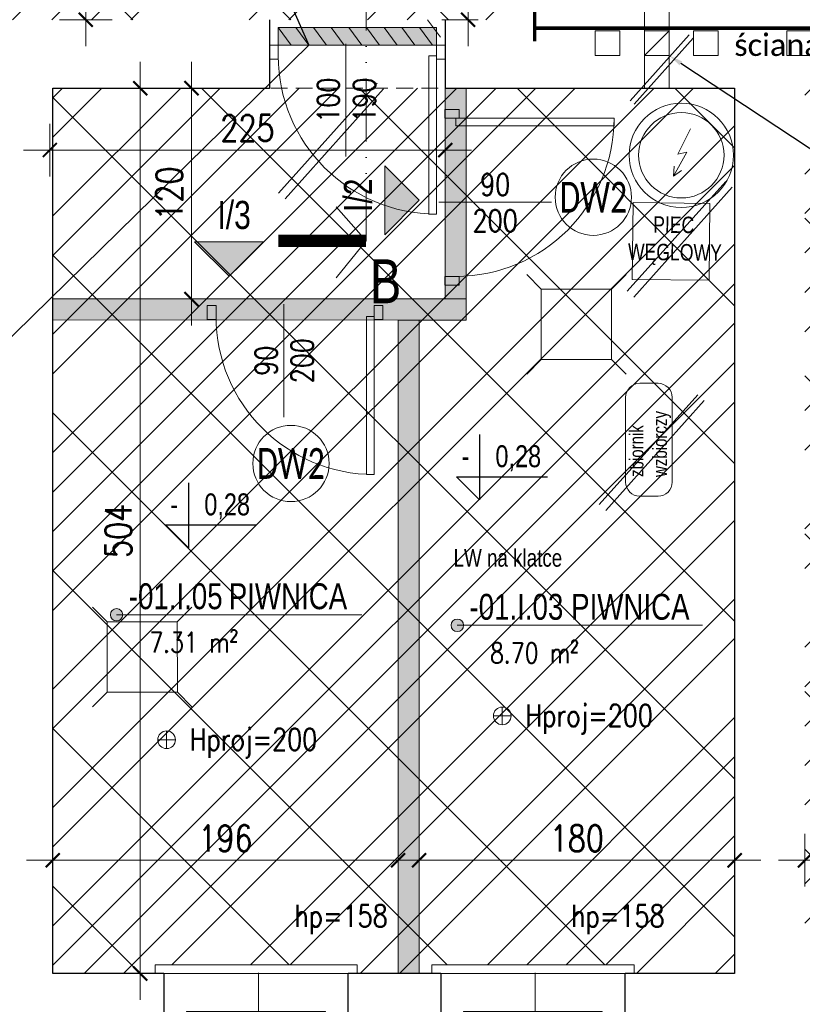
# Model space of a CAD drawing. Header units: millimetres. Extents: x 284606 to 569416, y -192995 to -95103.
# Tile 122 of 178: x 298047 to 298492, y -102184 to -101623. Entities that reach past the tile are written whole.
import ezdxf
from ezdxf import colors
from ezdxf.entities.mleader import LeaderData, LeaderLine
from ezdxf.enums import TextEntityAlignment as Align
from ezdxf.math import Vec2, Vec3

# ---------------------------------------------------------------- set-up
doc = ezdxf.new("R2010")
doc.units = ezdxf.units.MM
for name, pattern in [('ACAD_ISO10W100', [18, 12, -3, 0, -3]), ('ACAD_ISO12W100', [21, 12, -3, 0, -3, 0, -3]), ('HIDDEN', [9.525, 6.35, -3.175])]:
    doc.linetypes.add(name, pattern=pattern)
doc.layers.get('0').update_dxf_attribs({"lineweight": 0})
for name, color, linetype, lineweight in [('!STR_Konstrukcja 0.20', 200, 'Continuous', 20), ('!STR_Konstrukcja 0.30', 64, 'Continuous', 30), ('!STR_Ocieplenie 0.05', 1, 'Continuous', 5), ('!STR_Opisy 0.09', 8, 'Continuous', 9), ('!STR_Przerywana 0.09', 8, 'HIDDEN', 9), ('!STR_Stolarka drzwiowa', 30, 'Continuous', 15), ('!STR_Stolarka okienna', 72, 'Continuous', 15), ('!STR_Wymiarowanie', 254, 'Continuous', 9), ('EKO Opisy 0.09', 8, 'Continuous', 9), ('EKO przekroje', 82, 'Continuous', 13)]:
    doc.layers.add(name, color=color, linetype=linetype, lineweight=lineweight)
doc.layers.add('!STR_Obrysy pomieszczeń', color=215, linetype='Continuous', lineweight=9, plot=False)
for name, color, linetype, lineweight, true_color in [('!STR_opaski okien', 7, 'Continuous', 5, 0xf7e5df), ('!STR_Wentylacja', 7, 'Continuous', 15, 0x3399ff), ('EKO Wyposażenie', 7, 'Continuous', 5, 0x919191)]:
    doc.layers.add(name, color=color, linetype=linetype, lineweight=lineweight, true_color=true_color)
doc.layers.add('AB1 - OPISY', color=7, linetype='Continuous')
doc.styles.add('1_50', font='txt', dxfattribs={"width": 0.8})
doc.styles.add('AB_Arial', font='NirmalaS.ttf')
doc.styles.add('EKO 1-10', font='romans.shx', dxfattribs={"width": 0.8, "height": 15})
doc.styles.add('EKO 1-5', font='romans.shx', dxfattribs={"width": 0.8, "height": 10})
doc.styles.add('EKO CM 1-50', font='calibri.ttf', dxfattribs={"width": 0.8, "height": 12.5})
doc.styles.add('j-romans', font='romans.shx', dxfattribs={"width": 0.7})
doc.styles.get("Standard").update_dxf_attribs({"font": 'calibri.ttf'})
doc.dimstyles.new('EKO wymiar 1-10', dxfattribs={"dimtxt": 15, "dimasz": 8, "dimexe": 15, "dimexo": 15, "dimgap": 5, "dimtad": 1, "dimdec": 0, "dimtxsty": 'EKO 1-10', "dimblk": 'ARCHTICK', "dimcen": 10, "dimdle": 15, "dimclrd": 256, "dimclre": 256, "dimclrt": 256, "dimazin": 2, "dimtfac": 1, "dimtdec": 0, "dimtmove": 2, "dimatfit": 3, "dimldrblk": 'ARCHTICK', "dimfxl": 15, "dimfxlon": 1, "dimlwd": -1, "dimlwe": -1, "dimarcsym": 0})

# ---------------------------------------------------------------- blocks, each defined once
blk = doc.blocks.new('*U109')
at = {"layer": '!STR_Opisy 0.09', "linetype": 'Continuous'}
blk.add_line((0, 32.11), (0, -89.22), dxfattribs=at)
at = {"layer": '!STR_Opisy 0.09', "ltscale": 0.7, "style": 'EKO 1-5', "width": 0.8}
blk.add_attdef('WYS', text='', height=12.5, rotation=270, dxfattribs=at).set_placement((-10.53, 0), align=Align.MIDDLE_CENTER)
at = {"layer": '!STR_Opisy 0.09', "linetype": 'Continuous', "style": 'EKO 1-5', "width": 0.8}
blk.add_attdef('SZER', text='', height=12.5, rotation=270, dxfattribs=at).set_placement((0, 0), align=Align.BOTTOM_CENTER)
blk.add_attdef('HP=', (-20.48, -115.31), '', height=12.5, rotation=180, dxfattribs=at)
blk = doc.blocks.new('NR MIESZ')
h = blk.add_hatch(color=256)
h.dxf.hatch_style = 1
h.paths.add_polyline_path([(-24.54, -24.54), (0, 0), (24.54, -24.54)])
blk.add_lwpolyline([(-24.54, -24.54), (0, 0), (24.54, -24.54), (-24.54, -24.54)])
at = {"ltscale": 1.5, "style": 'AB_Arial', "width": 0.8}
for p in [(-33.22, -50.58), (-33.22, -83)]:
    blk.add_attdef('NR_POM.', p, '', height=20, rotation=0, dxfattribs=at)
blk = doc.blocks.new('*U226')
at = {"layer": '!STR_Opisy 0.09', "linetype": 'Continuous'}
blk.add_line((-51.51, 6.91), (-51.51, -57.31), dxfattribs=at)
at = {"layer": '!STR_Stolarka drzwiowa'}
for points in [[(-90, 6.2), (-95, 6.2), (-95, -1.8), (-90, -1.8)], [(5, 6.2), (0, 6.2), (0, -1.8), (5, -1.8)], [(0, 0), (0, -90), (-4.38, -90), (-4.38, 0)]]:
    blk.add_lwpolyline(points, close=True, dxfattribs=at)
blk.add_arc((0, 0), 90, 180, 270, dxfattribs=at)
at = {"layer": '!STR_Opisy 0.09', "linetype": 'Continuous', "style": 'EKO 1-10', "width": 0.8}
blk.add_attdef('SZER', text='', height=12.5, rotation=90, dxfattribs=at).set_placement((-51.51, -25.2), align=Align.BOTTOM_CENTER)
at = {"layer": '!STR_Opisy 0.09', "ltscale": 0.7, "style": 'EKO 1-10', "width": 0.8}
blk.add_attdef('WYS', text='', height=12.5, rotation=90, dxfattribs=at).set_placement((-40.99, -25.2), align=Align.MIDDLE_CENTER)
blk = doc.blocks.new('*U554')
at = {"layer": '!STR_Opisy 0.09', "linetype": 'Continuous'}
blk.add_line((47.78, 54.47), (47.78, -9.76), dxfattribs=at)
at = {"layer": '!STR_Stolarka drzwiowa'}
for points in [[(0, 0), (0, 90), (4.38, 90), (4.38, 0)], [(-5, -6.2), (0, -6.2), (0, 1.8), (-5, 1.8)], [(90, -6.2), (95, -6.2), (95, 1.8), (90, 1.8)]]:
    blk.add_lwpolyline(points, close=True, dxfattribs=at)
blk.add_arc((0, 0), 90, 0, 90, dxfattribs=at)
at = {"layer": '!STR_Opisy 0.09', "linetype": 'Continuous', "style": 'EKO 1-10', "width": 0.8}
blk.add_attdef('SZER', text='', height=12.5, rotation=90, dxfattribs=at).set_placement((47.78, 22.36), align=Align.BOTTOM_CENTER)
at = {"layer": '!STR_Opisy 0.09', "ltscale": 0.7, "style": 'EKO 1-10', "width": 0.8}
blk.add_attdef('WYS', text='', height=12.5, rotation=90, dxfattribs=at).set_placement((58.31, 22.36), align=Align.MIDDLE_CENTER)
blk = doc.blocks.new('_ArchTick')
at = {"color": 0, "linetype": 'ByBlock', "const_width": 0.15}
blk.add_lwpolyline([(-0.5, -0.5), (0.5, 0.5)], dxfattribs=at)
blk = doc.blocks.new('*D763')
at = {"layer": '!STR_Wymiarowanie', "ltscale": 1.5, "transparency": 16777216}
for p, q in [((298493.89, -102086.9), (298493.89, -102116.9)), ((298943.89, -102086.9), (298943.89, -102116.9)), ((298478.89, -102101.9), (298958.89, -102101.9))]:
    blk.add_line(p, q, dxfattribs=at)
at = {"layer": 'Defpoints', "color": 0, "ltscale": 1.5, "transparency": 16777216}
for p in [(298493.89, -101658.36), (298943.89, -101658.36), (298943.89, -102101.9)]:
    blk.add_point(p, dxfattribs=at)
at = {"layer": '!STR_Wymiarowanie', "ltscale": 1.5, "transparency": 16777216, "xscale": 8, "yscale": 8, "zscale": 8, "rotation": 180}
blk.add_blockref('_ArchTick', (298493.89, -102101.9), dxfattribs=at)
at = {"layer": '!STR_Wymiarowanie', "ltscale": 1.5, "transparency": 16777216, "xscale": 8, "yscale": 8, "zscale": 8}
blk.add_blockref('_ArchTick', (298943.89, -102101.9), dxfattribs=at)
at = {"layer": '!STR_Wymiarowanie', "ltscale": 1.5, "transparency": 16777216, "insert": (298718.89, -102089.4), "char_height": 15, "attachment_point": 5, "style": 'EKO 1-10'}
blk.add_mtext('450', dxfattribs=at)
blk = doc.blocks.new('*D775')
at = {"layer": '!STR_Wymiarowanie', "ltscale": 1.5, "transparency": 16777216}
for p, q in [((298274.33, -102116.9), (298274.33, -102086.9)), ((298453.89, -102116.9), (298453.89, -102086.9)), ((298259.33, -102101.9), (298468.89, -102101.9))]:
    blk.add_line(p, q, dxfattribs=at)
at = {"layer": 'Defpoints', "color": 0, "ltscale": 1.5, "transparency": 16777216}
for p in [(298453.89, -102101.9), (298274.33, -102166.36), (298453.89, -102166.36)]:
    blk.add_point(p, dxfattribs=at)
at = {"layer": '!STR_Wymiarowanie', "ltscale": 1.5, "transparency": 16777216, "xscale": 8, "yscale": 8, "zscale": 8, "rotation": 180}
blk.add_blockref('_ArchTick', (298274.33, -102101.9), dxfattribs=at)
at = {"layer": '!STR_Wymiarowanie', "ltscale": 1.5, "transparency": 16777216, "xscale": 8, "yscale": 8, "zscale": 8}
blk.add_blockref('_ArchTick', (298453.89, -102101.9), dxfattribs=at)
at = {"layer": '!STR_Wymiarowanie', "ltscale": 1.5, "transparency": 16777216, "insert": (298364.11, -102089.4), "char_height": 15, "attachment_point": 5, "style": 'EKO 1-10'}
blk.add_mtext('180', dxfattribs=at)
blk = doc.blocks.new('*D776')
at = {"layer": '!STR_Wymiarowanie', "ltscale": 1.5, "transparency": 16777216}
for p, q in [((298115.63, -102181.36), (298115.63, -101647.36)), ((298100.63, -101662.36), (298130.63, -101662.36)), ((298100.63, -102166.36), (298130.63, -102166.36))]:
    blk.add_line(p, q, dxfattribs=at)
at = {"layer": 'Defpoints', "color": 0, "ltscale": 1.5, "transparency": 16777216}
for p in [(298065.89, -101662.36), (298115.63, -101662.36), (298065.89, -102166.36)]:
    blk.add_point(p, dxfattribs=at)
at = {"layer": '!STR_Wymiarowanie', "ltscale": 1.5, "transparency": 16777216, "xscale": 8, "yscale": 8, "zscale": 8}
for p, rotation in [((298115.63, -101662.36), 90), ((298115.63, -102166.36), 270)]:
    blk.add_blockref('_ArchTick', p, dxfattribs=dict(at, rotation=rotation))
at = {"layer": '!STR_Wymiarowanie', "ltscale": 1.5, "transparency": 16777216, "insert": (298103.13, -101914.36), "char_height": 15, "attachment_point": 5, "rotation": 90, "style": 'EKO 1-10'}
blk.add_mtext('504', dxfattribs=at)
blk = doc.blocks.new('PIEC KAFLOWY')
at = {"layer": 'EKO Wyposażenie'}
blk.add_lwpolyline([(12.48, -14.75), (73.23, -14.75), (73.23, -75.5), (12.48, -75.5)], close=True, dxfattribs=at)
at = {"layer": 'EKO Wyposażenie', "insert": (33.88, -25.41), "char_height": 19.5, "attachment_point": 1, "style": '1_50'}
blk.add_mtext_dynamic_manual_height_columns('\\pi-5.3249;{\\H0.66667x;PIEC \\P\\pi-25.002;WĘGLOWY}', width=18.2471, gutter_width=12.5, heights=[0], dxfattribs=at)
blk = doc.blocks.new('zbiornik zbiorczy')
at = {"layer": 'EKO Wyposażenie'}
for p, q in [((8, 13.24), (56.23, 13.24)), ((0, -5.24), (0, 5.24)), ((64.23, 5.24), (64.23, -5.24)), ((56.23, -13.24), (8, -13.24))]:
    blk.add_line(p, q, dxfattribs=at)
for centre, start, end in [((8, 5.24), 90, 180), ((56.23, 5.24), 0, 90), ((8, -5.24), 180, 270), ((56.23, -5.24), 270, 0)]:
    blk.add_arc(centre, 8, start, end, dxfattribs=at)
at = {"layer": 'EKO Wyposażenie', "insert": (10.89, 11.09), "char_height": 8, "attachment_point": 1, "style": '1_50'}
blk.add_mtext_dynamic_manual_height_columns('\\A1;zbiornik \\Pwzbiorczy', width=2231.7249, gutter_width=453.61, heights=[120.44], dxfattribs=at)
blk = doc.blocks.new('*U225')
at = {"layer": '!STR_Konstrukcja 0.20', "linetype": 'Continuous', "lineweight": 15}
for points in [[(8.12, 50.87), (0.62, 50.87), (0.62, 58.37), (95.62, 58.37), (95.62, 50.87), (88.12, 50.87)], [(-4.38, -0.13), (-9.38, -0.13), (-9.38, -5.13), (105.62, -5.13), (105.62, -0.13), (100.62, -0.13)]]:
    blk.add_lwpolyline(points, dxfattribs=at)
at = {"layer": '!STR_Konstrukcja 0.30', "ltscale": 2}
for points in [[(-4.38, -0.13), (-4.38, 29.68), (8.12, 29.68), (8.12, 50.87)], [(88.12, 50.87), (88.12, 29.68), (100.62, 29.68), (100.62, -0.13)]]:
    blk.add_lwpolyline(points, dxfattribs=at)
at = {"layer": '!STR_Przerywana 0.09', "ltscale": 2}
for points in [[(8.12, 50.87), (88.12, 50.87)], [(-4.38, -0.13), (100.62, -0.13)]]:
    blk.add_lwpolyline(points, dxfattribs=at)
at = {"layer": '!STR_Stolarka okienna', "ltscale": 0.3}
for points in [[(-4.38, 22.64), (-4.38, 29.68), (11.02, 29.68), (11.02, 24.55), (8.52, 24.55), (8.52, 22.64), (-4.38, 22.64)], [(100.62, 22.64), (100.62, 29.68), (85.05, 29.68), (85.05, 24.55), (87.55, 24.55), (87.55, 22.64), (100.62, 22.64)], [(87.55, 21.56), (87.55, 24.55), (85.05, 24.55), (85.05, 26.7), (11.02, 26.7), (11.02, 24.55), (8.52, 24.55), (8.52, 21.56), (87.55, 21.56)], [(15.12, 26.7), (15.12, 21.56)], [(80.62, 24.13), (15.12, 24.13)], [(80.62, 21.56), (80.62, 26.7)]]:
    blk.add_lwpolyline(points, dxfattribs=at)
blk = doc.blocks.new('*D781')
at = {"layer": '!STR_Wymiarowanie', "ltscale": 1.5, "transparency": 16777216}
for p, q in [((298084.59, -101471.36), (298084.59, -101638.36)), ((298099.59, -101486.36), (298069.59, -101486.36)), ((298099.59, -101623.36), (298069.59, -101623.36))]:
    blk.add_line(p, q, dxfattribs=at)
at = {"layer": 'Defpoints', "color": 0, "ltscale": 1.5, "transparency": 16777216}
for p in [(298131.89, -101486.36), (298084.59, -101623.36), (298131.89, -101623.36)]:
    blk.add_point(p, dxfattribs=at)
at = {"layer": '!STR_Wymiarowanie', "ltscale": 1.5, "transparency": 16777216, "xscale": 8, "yscale": 8, "zscale": 8}
for p, rotation in [((298084.59, -101486.36), 90), ((298084.59, -101623.36), 270)]:
    blk.add_blockref('_ArchTick', p, dxfattribs=dict(at, rotation=rotation))
at = {"layer": '!STR_Wymiarowanie', "ltscale": 1.5, "transparency": 16777216, "insert": (298072.09, -101554.86), "char_height": 15, "attachment_point": 5, "rotation": 90, "style": 'EKO 1-10'}
blk.add_mtext('137', dxfattribs=at)
blk = doc.blocks.new('rzapia')
at = {"layer": '!STR_Wymiarowanie', "color": 62, "ltscale": 1.5, "true_color": 0xa3d425}
for points in [[(-0.01, 40.12), (-8.29, 48.41)], [(39.99, 40.12), (48.28, 48.41)], [(-0.01, 40.12), (0, 0), (40, 0), (39.99, 40.12), (-0.01, 40.12)], [(0, 0), (-8.29, -8.29)], [(40, 0), (48.29, -8.29)]]:
    blk.add_lwpolyline(points, dxfattribs=at)
blk = doc.blocks.new('*U506')
at = {"ltscale": 0.3}
blk.add_hatch(color=256, dxfattribs=at).paths.add_polyline_path([(-0.91, 50, 1), (6.82, 50, 1)])
at = {"ltscale": 1.5}
blk.add_line((17.59, 50), (154.57, 50), dxfattribs=at)
at = {"ltscale": 0.3}
blk.add_lwpolyline([(17.59, 50), (2.95, 50)], dxfattribs=at)
blk.add_circle((2.95, 50), 3.86, dxfattribs=at)
at = {"ltscale": 1.5, "width": 0.8}
for tag, p, height, style in [('NR_POM.', (10.51, 53.45), 16, 'AB_Arial'), ('NAZWA_POMIESZCZENIA', (66.91, 53.45), 16, 'AB_Arial'), ('POSADZKA', (9.08, 4), 12.5, 'EKO 1-5')]:
    blk.add_attdef(tag, p, '', height=height, rotation=0, dxfattribs=dict(at, style=style))
at = {"ltscale": 1.5, "style": 'EKO 1-5', "width": 0.8}
blk.add_attdef('POWIERZCHNIA', text='', height=12.5, rotation=0, dxfattribs=at).set_placement((78.06, 22.91), align=Align.BOTTOM_RIGHT)
blk = doc.blocks.new('KÓLKO')
at = {"layer": '!STR_Opisy 0.09'}
blk.add_circle((0, -15.51), 15.51, dxfattribs=at)
at = {"layer": '!STR_Opisy 0.09', "style": 'EKO 1-10', "width": 0.8}
blk.add_attdef('NR', text='', height=15, dxfattribs=at).set_placement((0, -15.51), align=Align.MIDDLE_CENTER)
blk = doc.blocks.new('*D849')
at = {"layer": '!STR_Wymiarowanie', "ltscale": 1.5, "transparency": 16777216}
for p, q in [((298065.89, -102116.9), (298065.89, -102086.9)), ((298262.33, -102116.9), (298262.33, -102086.9)), ((298277.33, -102101.9), (298050.89, -102101.9))]:
    blk.add_line(p, q, dxfattribs=at)
at = {"layer": 'Defpoints', "color": 0, "ltscale": 1.5, "transparency": 16777216}
for p in [(298065.89, -102101.9), (298065.89, -102166.36), (298262.33, -102166.36)]:
    blk.add_point(p, dxfattribs=at)
at = {"layer": '!STR_Wymiarowanie', "ltscale": 1.5, "transparency": 16777216, "xscale": 8, "yscale": 8, "zscale": 8, "rotation": 180}
blk.add_blockref('_ArchTick', (298065.89, -102101.9), dxfattribs=at)
at = {"layer": '!STR_Wymiarowanie', "ltscale": 1.5, "transparency": 16777216, "xscale": 8, "yscale": 8, "zscale": 8}
blk.add_blockref('_ArchTick', (298262.33, -102101.9), dxfattribs=at)
at = {"layer": '!STR_Wymiarowanie', "ltscale": 1.5, "transparency": 16777216, "insert": (298164.11, -102089.4), "char_height": 15, "attachment_point": 5, "style": 'EKO 1-10'}
blk.add_mtext('196', dxfattribs=at)
blk = doc.blocks.new('przekroj')
at = {"layer": 'EKO przekroje', "const_width": 7}
blk.add_lwpolyline([(7038.9, 3119.78), (7088.9, 3119.78)], dxfattribs=at)
blk = doc.blocks.new('przekroje')
at = {"layer": 'EKO przekroje'}
blk.add_blockref('przekroj', (-7038.9, -3119.78), dxfattribs=at)
blk = doc.blocks.new('*D874')
at = {"layer": '!STR_Wymiarowanie', "ltscale": 1.5, "transparency": 16777216}
for p, q in [((298302.22, -101638.36), (298302.22, -101458.36)), ((298307.89, -101473.36), (298287.22, -101473.36)), ((298307.89, -101623.36), (298287.22, -101623.36))]:
    blk.add_line(p, q, dxfattribs=at)
at = {"layer": 'Defpoints', "color": 0, "ltscale": 1.5, "transparency": 16777216}
for p in [(298302.22, -101473.36), (298322.89, -101473.36), (298322.89, -101623.36)]:
    blk.add_point(p, dxfattribs=at)
at = {"layer": '!STR_Wymiarowanie', "ltscale": 1.5, "transparency": 16777216, "xscale": 8, "yscale": 8, "zscale": 8}
for p, rotation in [((298302.22, -101473.36), 90), ((298302.22, -101623.36), 270)]:
    blk.add_blockref('_ArchTick', p, dxfattribs=dict(at, rotation=rotation))
at = {"layer": '!STR_Wymiarowanie', "ltscale": 1.5, "transparency": 16777216, "insert": (298289.72, -101548.36), "char_height": 15, "attachment_point": 5, "rotation": 90, "style": 'EKO 1-10'}
blk.add_mtext('150', dxfattribs=at)
blk = doc.blocks.new('wysokosc2')
at = {"ltscale": 2}
for points in [[(-5.06, 0.04), (5.03, 0.04)], [(0, 5.1), (0, -5.1)]]:
    blk.add_lwpolyline(points, dxfattribs=at)
blk.add_circle((0, 0), 5.03, dxfattribs=at)
at = {"ltscale": 2, "style": 'EKO 1-5', "width": 0.8}
blk.add_attdef('WYS', (13.29, -6.01), '', height=12.5, dxfattribs=at)
blk = doc.blocks.new('*D898')
at = {"layer": '!STR_Wymiarowanie', "ltscale": 1.5, "transparency": 16777216}
for p, q in [((298493.89, -102086.9), (298493.89, -102116.9)), ((298943.89, -102086.9), (298943.89, -102116.9)), ((298478.89, -102101.9), (298958.89, -102101.9))]:
    blk.add_line(p, q, dxfattribs=at)
at = {"layer": 'Defpoints', "color": 0, "ltscale": 1.5, "transparency": 16777216}
for p in [(298493.89, -101658.36), (298943.89, -101658.36), (298943.89, -102101.9)]:
    blk.add_point(p, dxfattribs=at)
at = {"layer": '!STR_Wymiarowanie', "ltscale": 1.5, "transparency": 16777216, "xscale": 8, "yscale": 8, "zscale": 8, "rotation": 180}
blk.add_blockref('_ArchTick', (298493.89, -102101.9), dxfattribs=at)
at = {"layer": '!STR_Wymiarowanie', "ltscale": 1.5, "transparency": 16777216, "xscale": 8, "yscale": 8, "zscale": 8}
blk.add_blockref('_ArchTick', (298943.89, -102101.9), dxfattribs=at)
at = {"layer": '!STR_Wymiarowanie', "ltscale": 1.5, "transparency": 16777216, "insert": (298718.89, -102089.4), "char_height": 15, "attachment_point": 5, "style": 'EKO 1-10'}
blk.add_mtext('450', dxfattribs=at)
blk = doc.blocks.new('nowy bojler ele.')
at = {"color": 62, "true_color": 0x8cb620}
for p, q in [((5.2, 14.99), (-1.92, 0.65)), ((3.18, 1.7), (-4.47, -11.91)), ((-1.92, 0.65), (3.18, 1.7)), ((-4.47, -11.91), (-4.07, -6.25)), ((-4.47, -11.91), (0.19, -8.66))]:
    blk.add_line(p, q, dxfattribs=at)
for radius in [29.7, 24.3]:
    blk.add_circle((0, 0), radius, dxfattribs=at)
blk = doc.blocks.new('*D1033')
at = {"layer": '!STR_Wymiarowanie', "ltscale": 1.5, "transparency": 16777216}
for p, q in [((298144.76, -101647.36), (298144.76, -101797.36)), ((298129.76, -101662.36), (298159.76, -101662.36)), ((298129.76, -101782.36), (298159.76, -101782.36))]:
    blk.add_line(p, q, dxfattribs=at)
at = {"layer": 'Defpoints', "color": 0, "ltscale": 1.5, "transparency": 16777216}
for p in [(298065.89, -101662.36), (298065.89, -101782.36), (298144.76, -101782.36)]:
    blk.add_point(p, dxfattribs=at)
at = {"layer": '!STR_Wymiarowanie', "ltscale": 1.5, "transparency": 16777216, "xscale": 8, "yscale": 8, "zscale": 8}
for p, rotation in [((298144.76, -101662.36), 90), ((298144.76, -101782.36), 270)]:
    blk.add_blockref('_ArchTick', p, dxfattribs=dict(at, rotation=rotation))
at = {"layer": '!STR_Wymiarowanie', "ltscale": 1.5, "transparency": 16777216, "insert": (298132.26, -101722.36), "char_height": 15, "attachment_point": 5, "rotation": 90, "style": 'EKO 1-10'}
blk.add_mtext('120', dxfattribs=at)
blk = doc.blocks.new('*D1034')
at = {"layer": '!STR_Wymiarowanie', "ltscale": 1.5, "transparency": 16777216}
for p, q in [((298064.15, -101712.56), (298064.15, -101682.56)), ((298289.17, -101712.56), (298289.17, -101682.56)), ((298304.17, -101697.56), (298049.15, -101697.56))]:
    blk.add_line(p, q, dxfattribs=at)
at = {"layer": 'Defpoints', "color": 0, "ltscale": 1.5, "transparency": 16777216}
for p in [(298064.15, -101697.56), (298064.15, -101782.36), (298289.17, -101782.36)]:
    blk.add_point(p, dxfattribs=at)
at = {"layer": '!STR_Wymiarowanie', "ltscale": 1.5, "transparency": 16777216, "xscale": 8, "yscale": 8, "zscale": 8, "rotation": 180}
blk.add_blockref('_ArchTick', (298064.15, -101697.56), dxfattribs=at)
at = {"layer": '!STR_Wymiarowanie', "ltscale": 1.5, "transparency": 16777216, "xscale": 8, "yscale": 8, "zscale": 8}
blk.add_blockref('_ArchTick', (298289.17, -101697.56), dxfattribs=at)
at = {"layer": '!STR_Wymiarowanie', "ltscale": 1.5, "transparency": 16777216, "insert": (298176.66, -101685.06), "char_height": 15, "attachment_point": 5, "style": 'EKO 1-10'}
blk.add_mtext('225', dxfattribs=at)

msp = doc.modelspace()

# ---------------------------------------------------------------- hatches: boundary and pattern name
at = {"layer": '!STR_Ocieplenie 0.05', "lineweight": 5, "ltscale": 0.3, "true_color": 0xa3d425}
h = msp.add_hatch(dxfattribs=at)
h.set_pattern_fill('ANSI37', color=62, scale=20)
h.paths.add_polyline_path([(298029.89, -101663.36), (297636.89, -101663.36), (297636.89, -102160.36), (297747.56, -102160.36), (297747.56, -102155.36), (297862.56, -102155.36), (297862.56, -102160.36), (298029.89, -102160.36)])
h.paths.add_polyline_path([(298453.89, -101662.36), (298065.89, -101662.36), (298065.89, -102166.36), (298124.04, -102166.36), (298124.04, -102161.36), (298239.04, -102161.36), (298239.04, -102166.36), (298281.62, -102166.36), (298281.62, -102161.36), (298396.62, -102161.36), (298396.62, -102166.36), (298453.89, -102166.36)])
h.paths.add_polyline_path([(298943.89, -101658.36), (298493.89, -101658.36), (298493.89, -102179.36), (298634.16, -102179.36), (298634.16, -102174.36), (298749.16, -102174.36), (298749.16, -102179.36), (298792.75, -102179.36), (298792.75, -102174.36), (298907.75, -102174.36), (298907.75, -102179.36), (298943.89, -102179.36)])
h.paths.add_polyline_path([(299439.09, -101658.36), (299258.23, -101658.36), (298991.23, -101658.36), (298991.23, -102160.36), (299213.91, -102160.36), (299213.91, -102155.36), (299328.91, -102155.36), (299328.91, -102160.36), (299439.09, -102160.36), (299439.09, -101966.86), (299434.23, -101966.86), (299434.23, -101851.86), (299439.09, -101851.86)])
h.paths.add_polyline_path([(299434.23, -101225.05), (299439.23, -101225.05), (299439.23, -101108.36), (299301.1, -101108.36), (299301.1, -101113.36), (299186.1, -101113.36), (299186.1, -101108.36), (298969.23, -101108.36), (298969.23, -101469.36), (299289.23, -101469.36), (299289.23, -101617.36), (299439.23, -101617.36), (299439.23, -101469.36), (299439.23, -101340.05), (299434.23, -101340.05)])
h.paths.add_polyline_path([(299258.23, -101499.36), (298970.23, -101499.36), (298970.23, -101506.36), (298970.23, -101606.36), (298970.23, -101617.36), (299258.23, -101617.36)], flags=17)
h.paths.add_polyline_path([(298643.89, -101095.36), (298586.11, -101095.36), (298586.11, -101100.36), (298471.11, -101100.36), (298471.11, -101095.36), (298420.11, -101095.36), (298420.11, -101100.36), (298305.11, -101100.36), (298305.11, -101095.36), (298172.89, -101095.36), (298172.89, -101479.36), (298327.89, -101479.36), (298327.89, -101609.36), (298643.89, -101609.36)])
h.paths.add_polyline_path([(298316.89, -101486.36), (298172.89, -101486.36), (298172.89, -101505.36), (298172.89, -101608.04), (298172.89, -101623.36), (298316.89, -101623.36)])
h.paths.add_polyline_path([(298131.89, -101505.36), (298131.89, -101486.36), (298101.89, -101486.36), (298003.89, -101486.36), (297636.89, -101486.36), (297636.89, -101507.79), (297641.89, -101507.79), (297641.89, -101623.36), (298131.89, -101623.36), (298131.89, -101605.36)])
at = {"layer": '!STR_opaski okien', "ltscale": 1.5, "true_color": 0x000000}
h = msp.add_hatch(color=18, dxfattribs=at)
h.dxf.hatch_style = 1
h.paths.add_polyline_path([(298204.22, -101627.78), (298194.17, -101627.78), (298201.57, -101637.78), (298211.62, -101637.78)])
h.paths.add_polyline_path([(298224.33, -101627.78), (298214.27, -101627.78), (298221.67, -101637.78), (298231.72, -101637.78)])
h.paths.add_polyline_path([(298244.43, -101627.78), (298234.38, -101627.78), (298241.78, -101637.78), (298251.83, -101637.78)])
h.paths.add_polyline_path([(298264.54, -101627.78), (298254.48, -101627.78), (298261.88, -101637.78), (298271.93, -101637.78)])
h.paths.add_polyline_path([(298284.17, -101637.78), (298284.17, -101627.78), (298274.59, -101627.78), (298281.99, -101637.78)])
at = {"layer": '!STR_opaski okien', "ltscale": 1.5, "true_color": 0xf5f500}
h = msp.add_hatch(color=2, dxfattribs=at)
h.dxf.hatch_style = 1
h.paths.add_polyline_path([(298194.17, -101627.78), (298194.17, -101637.78), (298201.57, -101637.78)])
h.paths.add_polyline_path([(298214.27, -101627.78), (298204.22, -101627.78), (298211.62, -101637.78), (298221.67, -101637.78)])
h.paths.add_polyline_path([(298234.38, -101627.78), (298224.33, -101627.78), (298231.72, -101637.78), (298241.78, -101637.78)])
h.paths.add_polyline_path([(298254.48, -101627.78), (298244.43, -101627.78), (298251.83, -101637.78), (298261.88, -101637.78)])
h.paths.add_polyline_path([(298274.59, -101627.78), (298264.54, -101627.78), (298271.93, -101637.78), (298281.99, -101637.78)])
at = {"layer": '!STR_Wymiarowanie', "ltscale": 1.5, "true_color": 0x387fc2}
h = msp.add_hatch(dxfattribs=at)
h.set_pattern_fill('ANSI32', color=145, scale=5)
h.paths.add_polyline_path([(298029.89, -101663.36), (297636.89, -101663.36), (297636.89, -102160.36), (297747.56, -102160.36), (297747.56, -102155.36), (297862.56, -102155.36), (297862.56, -102160.36), (298029.89, -102160.36)])
h.paths.add_polyline_path([(298453.89, -101662.36), (298065.89, -101662.36), (298065.89, -102166.36), (298124.04, -102166.36), (298124.04, -102161.36), (298239.04, -102161.36), (298239.04, -102166.36), (298281.62, -102166.36), (298281.62, -102161.36), (298396.62, -102161.36), (298396.62, -102166.36), (298453.89, -102166.36)])
h.paths.add_polyline_path([(298943.89, -101658.36), (298493.89, -101658.36), (298493.89, -102179.36), (298634.16, -102179.36), (298634.16, -102174.36), (298749.16, -102174.36), (298749.16, -102179.36), (298792.75, -102179.36), (298792.75, -102174.36), (298907.75, -102174.36), (298907.75, -102179.36), (298943.89, -102179.36)])
h.paths.add_polyline_path([(299439.09, -101658.36), (299258.23, -101658.36), (298991.23, -101658.36), (298991.23, -102160.36), (299213.91, -102160.36), (299213.91, -102155.36), (299328.91, -102155.36), (299328.91, -102160.36), (299439.09, -102160.36), (299439.09, -101966.86), (299434.23, -101966.86), (299434.23, -101851.86), (299439.09, -101851.86)])
h.paths.add_polyline_path([(299434.23, -101225.05), (299439.23, -101225.05), (299439.23, -101108.36), (299301.1, -101108.36), (299301.1, -101113.36), (299186.1, -101113.36), (299186.1, -101108.36), (298969.23, -101108.36), (298969.23, -101469.36), (299289.23, -101469.36), (299289.23, -101617.36), (299439.23, -101617.36), (299439.23, -101469.36), (299439.23, -101340.05), (299434.23, -101340.05)])
h.paths.add_polyline_path([(299258.23, -101499.36), (298970.23, -101499.36), (298970.23, -101506.36), (298970.23, -101606.36), (298970.23, -101617.36), (299258.23, -101617.36)], flags=17)
h.paths.add_polyline_path([(298928.23, -101506.36), (298928.23, -101448.36), (298787.23, -101448.36), (298787.23, -101422.86), (298736.9, -101422.86, -1), (298732.56, -101422.86), (298682.23, -101422.86), (298682.23, -101617.36), (298928.23, -101617.36), (298928.23, -101606.36)])
h.paths.add_polyline_path([(298643.89, -101095.36), (298586.11, -101095.36), (298586.11, -101100.36), (298471.11, -101100.36), (298471.11, -101095.36), (298420.11, -101095.36), (298420.11, -101100.36), (298305.11, -101100.36), (298305.11, -101095.36), (298172.89, -101095.36), (298172.89, -101479.36), (298327.89, -101479.36), (298327.89, -101609.36), (298643.89, -101609.36)])
h.paths.add_polyline_path([(298316.89, -101486.36), (298172.89, -101486.36), (298172.89, -101505.36), (298172.89, -101608.04), (298172.89, -101623.36), (298316.89, -101623.36)])
h.paths.add_polyline_path([(298131.89, -101505.36), (298131.89, -101486.36), (298101.89, -101486.36), (298003.89, -101486.36), (297636.89, -101486.36), (297636.89, -101507.79), (297641.89, -101507.79), (297641.89, -101623.36), (298131.89, -101623.36), (298131.89, -101605.36)])
h.paths.add_polyline_path([(298131.89, -101206.36), (297965.45, -101206.36), (297965.45, -101252.19, -0.414214), (297967.62, -101254.36, -0.414214), (297965.45, -101256.52), (297965.45, -101302.36), (297978.89, -101302.36), (297978.89, -101446.36), (298003.89, -101446.36), (298101.89, -101446.36), (298131.89, -101446.36)])
at = {"layer": '!STR_Wymiarowanie', "ltscale": 1.5, "true_color": 0xa3d425}
h = msp.add_hatch(color=62, dxfattribs=at)
h.dxf.hatch_style = 1
h.paths.add_polyline_path([(298301.17, -101662.36), (298289.17, -101662.36), (298289.17, -101782.36), (298301.17, -101782.36)])
h.paths.add_polyline_path([(298301.17, -101782.36), (298289.17, -101782.36), (298065.89, -101782.36), (298065.89, -101794.36), (298301.17, -101794.36)])
h.paths.add_polyline_path([(298274.33, -101794.36), (298262.33, -101794.36), (298262.33, -102166.36), (298274.33, -102166.36)])

# ---------------------------------------------------------------- linework, layer by layer
at = {"layer": '!STR_Konstrukcja 0.30', "ltscale": 1.5}
for p, q in [((298189.17, -101623.36), (298189.17, -101662.36)), ((298289.17, -101623.36), (298289.17, -101662.36))]:
    msp.add_line(p, q, dxfattribs=at)
for points in [[(298129.04, -102166.36), (298065.89, -102166.36), (298065.89, -101662.36), (298189.17, -101662.36)], [(298289.17, -101662.36), (298453.89, -101662.36), (298453.89, -102166.36), (298391.62, -102166.36)], [(298286.62, -102166.36), (298234.04, -102166.36)]]:
    msp.add_lwpolyline(points, dxfattribs=at)
at = {"layer": '!STR_Obrysy pomieszczeń', "ltscale": 0.3}
msp.add_lwpolyline([(298289.17, -101623.36), (298289.17, -101782.36), (298065.89, -101782.36), (298065.89, -101662.49), (298189.17, -101662.49), (298189.17, -101623.36)], dxfattribs=at)
for points in [[(298274.33, -101794.36), (298301.17, -101794.35), (298301.17, -101662.36), (298453.89, -101662.36), (298453.89, -102166.36), (298274.33, -102166.36)], [(298065.89, -101794.32), (298262.33, -101794.34), (298262.33, -102166.37), (298065.89, -102166.36)]]:
    msp.add_lwpolyline(points, close=True, dxfattribs=at)
at = {"layer": '!STR_Ocieplenie 0.05', "color": 1, "ltscale": 1.5, "true_color": 0xf00000}
for points in [[(298394.4, -101669.51), (298428.05, -101631.94)], [(298396.63, -101671.51), (298430.28, -101633.95)], [(298194.34, -101722.09), (298250.42, -101659.47)], [(298198.06, -101725.43), (298254.15, -101662.81)], [(298392.71, -101777.99), (298448.8, -101715.38)], [(298396.44, -101781.33), (298452.52, -101718.72)], [(298376.81, -101899.45), (298432.9, -101836.84)], [(298380.53, -101902.79), (298436.62, -101840.17)]]:
    msp.add_lwpolyline(points, dxfattribs=at)
at = {"layer": '!STR_Opisy 0.09', "color": 1, "linetype": 'ACAD_ISO10W100', "true_color": 0xff0a0a, "const_width": 2}
for points in [[(298340.12, -101628.23), (298647.54, -101628.23), (298647.54, -101090.56)], [(298151.71, -101456.75), (298340.12, -101456.75), (298340.12, -101635.69)]]:
    msp.add_lwpolyline(points, dxfattribs=at)
at = {"layer": '!STR_Przerywana 0.09', "ltscale": 1.5}
for p, q in [((298284.17, -101627.78), (298194.17, -101627.78)), ((298285.17, -101662.36), (298185.17, -101662.36))]:
    msp.add_line(p, q, dxfattribs=at)
at = {"layer": '!STR_Wentylacja', "ltscale": 1.5}
for p, q in [((298402.57, -101629.77), (298402.57, -101609.36)), ((298416.57, -101629.77), (298416.57, -101609.36)), ((298402.57, -101643.77), (298416.57, -101629.77)), ((298402.57, -101643.77), (298402.57, -101662.36)), ((298416.57, -101643.77), (298416.57, -101662.36))]:
    msp.add_line(p, q, dxfattribs=at)
for points in [[(298374.57, -101629.77), (298374.57, -101643.77), (298388.57, -101643.77), (298388.57, -101629.77)], [(298402.57, -101629.77), (298402.57, -101643.77), (298416.57, -101643.77), (298416.57, -101629.77)], [(298430.57, -101629.77), (298430.57, -101643.77), (298444.57, -101643.77), (298444.57, -101629.77)], [(298483.57, -101629.77), (298483.57, -101643.77), (298497.57, -101643.77), (298497.57, -101629.77)]]:
    msp.add_lwpolyline(points, close=True, dxfattribs=at)
at = {"layer": '!STR_Wymiarowanie', "ltscale": 1.5}
for p, q in [((298279.17, -101623.36), (298286.57, -101633.36)), ((298194.17, -101627.78), (298201.57, -101637.78)), ((298204.22, -101627.78), (298211.62, -101637.78)), ((298214.27, -101627.78), (298221.67, -101637.78)), ((298224.33, -101627.78), (298231.72, -101637.78)), ((298234.38, -101627.78), (298241.78, -101637.78)), ((298244.43, -101627.78), (298251.83, -101637.78)), ((298254.48, -101627.78), (298261.88, -101637.78)), ((298264.54, -101627.78), (298271.93, -101637.78)), ((298274.59, -101627.78), (298281.99, -101637.78))]:
    msp.add_line(p, q, dxfattribs=at)
for points in [[(298194.17, -101627.78), (298284.17, -101627.78), (298284.17, -101637.78), (298194.17, -101637.78)], [(298289.17, -101662.36), (298301.17, -101662.36), (298301.17, -101782.36), (298289.17, -101782.36)], [(298262.33, -101794.36), (298274.33, -101794.36), (298274.33, -102166.36), (298262.33, -102166.36)]]:
    msp.add_lwpolyline(points, close=True, dxfattribs=at)
at = {"layer": 'AB1 - OPISY', "color": 1}
for p, q in [((298308.72, -101859.56), (298308.7, -101896.68)), ((298295.58, -101883.56), (298347.43, -101883.57)), ((298295.58, -101883.56), (298308.7, -101896.68)), ((298143.05, -101886.98), (298143.03, -101924.1)), ((298129.91, -101910.97), (298181.76, -101910.99)), ((298129.91, -101910.97), (298143.03, -101924.1))]:
    msp.add_line(p, q, dxfattribs=at)
at = {"layer": 'EKO Opisy 0.09', "color": 133, "linetype": 'ACAD_ISO12W100', "ltscale": 3, "true_color": 0x4ddaea}
msp.add_lwpolyline([(298244.15, -100961.58), (298244.15, -101749.25)], dxfattribs=at)
at = {"layer": 'EKO Opisy 0.09', "linetype": 'ACAD_ISO12W100', "ltscale": 3}
msp.add_lwpolyline([(298227.11, -101729.88), (298244.15, -101749.25), (298227.11, -101770.31)], dxfattribs=at)
msp.add_lwpolyline([(298227.11, -101729.88), (298244.15, -101749.25), (298227.11, -101770.31)], dxfattribs=at)
msp.add_lwpolyline([(298227.11, -101729.88), (298244.15, -101749.25), (298227.11, -101770.31)], dxfattribs=at)

# ---------------------------------------------------------------- block references
at = {"layer": '!STR_Konstrukcja 0.30', "ltscale": 1.5, "xscale": 0.7200000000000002, "yscale": 0.7200000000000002, "zscale": 0.7200000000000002, "rotation": 359.4112002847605}
msp.add_blockref('PIEC KAFLOWY', (298387.21, -101716.78), dxfattribs=at)
at = {"layer": '!STR_Konstrukcja 0.30', "ltscale": 1.5, "rotation": 90}
msp.add_blockref('zbiornik zbiorczy', (298405.1, -101894.59), dxfattribs=at)
at = {"layer": '!STR_Konstrukcja 0.30', "ltscale": 1.5, "rotation": 180}
for p in [(298182.86, -102255.11), (298340.44, -102255.11)]:
    msp.add_blockref('*U109', p, dxfattribs=at).add_auto_attribs({'SZER': '80', 'WYS': '55', 'HP=': 'hp=158'})
at = {"layer": '!STR_Konstrukcja 0.30', "ltscale": 1.5, "xscale": -1, "rotation": 180}
for p in [(298133.42, -102166.49), (298291, -102166.49)]:
    msp.add_blockref('*U225', p, dxfattribs=at)
at = {"layer": '!STR_Opisy 0.09'}
ref = msp.add_blockref('NR MIESZ', (298274.43, -101726.13), dxfattribs=dict(at, xscale=-0.8, yscale=0.8, zscale=0.8, rotation=270))
ref.add_attrib('NR_POM.', 'I/2', (298247.57, -101732.82), dxfattribs={"layer": '0', "ltscale": 1.5, "height": 16, "rotation": 90, "style": 'AB_Arial', "width": 0.8})
ref = msp.add_blockref('NR MIESZ', (298166.21, -101769.36), dxfattribs=dict(at, xscale=-0.8, yscale=0.8, zscale=0.8, rotation=180))
ref.add_attrib('NR_POM.', 'I/3', (298159.53, -101742.51), dxfattribs={"layer": '0', "ltscale": 1.5, "height": 16, "rotation": 360, "style": 'AB_Arial', "width": 0.8})
ref = msp.add_blockref('*U506', (298099.44, -102008.13), dxfattribs=dict(at, xscale=0.9199999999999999, yscale=0.9199999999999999, zscale=0.9199999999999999))
ref.add_attrib('NAZWA_POM', 'PIWNICA', (298166.02, -101958.96), dxfattribs={"layer": '0', "ltscale": 1.5, "height": 14.72, "rotation": 0, "style": 'AB_Arial', "width": 0.8})
ref.add_attrib('NUMER_POM', '-01.I.05', (298109.11, -101958.96), dxfattribs={"layer": '0', "ltscale": 1.5, "height": 14.72, "rotation": 0, "style": 'AB_Arial', "width": 0.8})
ref.add_attrib('R-SURF', '7.31 m²', dxfattribs={"layer": '0', "ltscale": 1.5, "height": 11.5, "rotation": 0, "style": 'EKO 1-5', "width": 0.8}).set_placement((298171.26, -101987.05), align=Align.BOTTOM_RIGHT)
ref = msp.add_blockref('*U506', (298293.32, -102014.13), dxfattribs=dict(at, xscale=0.9199999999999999, yscale=0.9199999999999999, zscale=0.9199999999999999))
ref.add_attrib('NAZWA_POM', 'PIWNICA', (298360.86, -101964.96), dxfattribs={"layer": '0', "ltscale": 1.5, "height": 14.72, "rotation": 0, "style": 'AB_Arial', "width": 0.8})
ref.add_attrib('NUMER_POM', '-01.I.03', (298302.99, -101964.96), dxfattribs={"layer": '0', "ltscale": 1.5, "height": 14.72, "rotation": 0, "style": 'AB_Arial', "width": 0.8})
ref.add_attrib('R-SURF', '8.70 m²', dxfattribs={"layer": '0', "ltscale": 1.5, "height": 11.5, "rotation": 0, "style": 'EKO 1-5', "width": 0.8}).set_placement((298365.13, -101993.05), align=Align.BOTTOM_RIGHT)
for p in [(298321.67, -102019.69), (298130.64, -102033.32)]:
    msp.add_blockref('wysokosc2', p, dxfattribs=at).add_auto_attribs({'WYS': 'Hproj=200'})
at = {"layer": '!STR_Stolarka drzwiowa', "ltscale": 0.3}
for p, values in [((298284.17, -101643.98), {'WYS': '190', 'SZER': '100'}), ((298248.77, -101792.3), {'WYS': '200', 'SZER': '90'})]:
    msp.add_blockref('*U226', p, dxfattribs=at).add_auto_attribs(values)
at = {"layer": '!STR_Stolarka drzwiowa', "ltscale": 0.3, "rotation": 270}
msp.add_blockref('*U554', (298295.24, -101679.48), dxfattribs=at).add_auto_attribs({'WYS': '200', 'SZER': '90'})
at = {"layer": '!STR_Wymiarowanie'}
for name, p in [('nowy bojler ele.', (298423.55, -101700.54)), ('rzapia', (298343.86, -101816.82)), ('rzapia', (298096.74, -102006.19))]:
    msp.add_blockref(name, p, dxfattribs=at)
at = {"layer": 'EKO Opisy 0.09'}
ref = msp.add_blockref('KÓLKO', (298373.46, -101702.72), dxfattribs=dict(at, xscale=1.4, yscale=1.4, zscale=1.4))
ref.add_attrib('NR', 'DW2', dxfattribs={"height": 17.5, "style": 'EKO CM 1-50', "width": 0.7}).set_placement((298373.46, -101724.43), align=Align.MIDDLE_CENTER)
at = {"layer": 'EKO Opisy 0.09', "rotation": 180}
msp.add_blockref('przekroje', (298244.15, -101749.25), dxfattribs=at)
msp.add_blockref('przekroje', (298244.15, -101749.25), dxfattribs=at)
msp.add_blockref('przekroje', (298244.15, -101749.25), dxfattribs=at)
at = {"layer": 'EKO Opisy 0.09'}
ref = msp.add_blockref('KÓLKO', (298201.4, -101854.29), dxfattribs=dict(at, xscale=1.4, yscale=1.4, zscale=1.4))
ref.add_attrib('NR', 'DW2', dxfattribs={"height": 17.5, "style": 'EKO CM 1-50', "width": 0.7}).set_placement((298201.4, -101876), align=Align.MIDDLE_CENTER)

# ---------------------------------------------------------------- texts
at = {"layer": '!STR_Obrysy pomieszczeń', "ltscale": 0.3, "insert": (298293.93, -101924.76), "char_height": 10, "attachment_point": 1, "style": '1_50'}
msp.add_mtext_dynamic_manual_height_columns('\\A1;LW na klatce', width=2231.7249, gutter_width=453.61, heights=[120.44], dxfattribs=at)
at = {"layer": '!STR_Opisy 0.09', "color": 1, "true_color": 0xff0a0a, "insert": (298453.66, -101631.5), "char_height": 12.5, "width": 126.411, "attachment_point": 1}
msp.add_mtext('\\A1;ściana REI 60', dxfattribs=at)
at = {"layer": '!STR_Opisy 0.09', "char_height": 12.5, "attachment_point": 1, "style": '1_50'}
for insert in [(298298.43, -101865.63), (298132.76, -101893.05)]:
    msp.add_mtext_dynamic_manual_height_columns('-    0,28', width=94.7183, gutter_width=12.5, heights=[0], dxfattribs=dict(at, insert=insert))
at = {"layer": 'EKO Opisy 0.09', "insert": (298264.18, -101784.78), "char_height": 25, "attachment_point": 9, "style": '1_50'}
msp.add_mtext_dynamic_manual_height_columns('B', width=119.5136, gutter_width=12.5, heights=[0], dxfattribs=at)

# ---------------------------------------------------------------- dimensions: what is measured, and where the dimension line sits
at = {"layer": '!STR_Wymiarowanie', "ltscale": 1.5}
for base, p1, p2, picture, middle in [((298302.22, -101473.36), (298322.89, -101623.36), (298322.89, -101473.36), '*D874', (298289.72, -101548.36)), ((298084.59, -101623.36), (298131.89, -101486.36), (298131.89, -101623.36), '*D781', (298072.09, -101554.86)), ((298115.63, -101662.36), (298065.89, -102166.36), (298065.89, -101662.36), '*D776', (298103.13, -101914.36)), ((298144.76, -101782.36), (298065.89, -101662.36), (298065.89, -101782.36), '*D1033', (298132.26, -101722.36))]:
    dim = msp.add_linear_dim(base=base, p1=p1, p2=p2, angle=90, dimstyle='EKO wymiar 1-10', dxfattribs=at)
    dim.commit()
    dim.dimension.update_dxf_attribs({"geometry": picture, "text_midpoint": middle})
for base, p1, p2, picture, middle in [((298943.89, -102101.9), (298493.89, -101658.36), (298943.89, -101658.36), '*D763', (298718.89, -102089.4)), ((298943.89, -102101.9), (298493.89, -101658.36), (298943.89, -101658.36), '*D898', (298718.89, -102089.4)), ((298064.15, -101697.56), (298289.17, -101782.36), (298064.15, -101782.36), '*D1034', (298176.66, -101685.06)), ((298065.89, -102101.9), (298262.33, -102166.36), (298065.89, -102166.36), '*D849', (298164.11, -102089.4)), ((298453.89, -102101.9), (298274.33, -102166.36), (298453.89, -102166.36), '*D775', (298364.11, -102089.4))]:
    dim = msp.add_linear_dim(base=base, p1=p1, p2=p2, dimstyle='EKO wymiar 1-10', dxfattribs=at)
    dim.commit()
    dim.dimension.update_dxf_attribs({"geometry": picture, "text_midpoint": middle})

# ---------------------------------------------------------------- leaders
at = {"layer": '!STR_Opisy 0.09', "ltscale": 0.3}
ml = msp.add_multileader_mtext('Standard', dxfattribs=at)
ml.set_content('zebezpieczenie stopnia \\Ptaśmą ostrzegawczą', color=256, style='j-romans')
ml.set_leader_properties()
ml.build(insert=Vec2(0, 0))
ml.multileader.update_dxf_attribs({"text_right_attachment_type": 6, "dogleg_length": 0.36, "arrow_head_size": 8, "scale": 2})
ctx = ml.context
ctx.base_point, ctx.scale, ctx.char_height, ctx.arrow_head_size, ctx.landing_gap_size, ctx.plane_origin = Vec3(297765.6, -101880.52), 2, 15, 8, 4, Vec3(344863.49, -106943.06)
ctx.right_attachment, ctx.text_align_type = 6, 2
notes = []
notes.append((ctx, [(1, (1, 1, 0), (297953.82, -101890.52), (-1, 0), 0.72, [(1, [(298172.89, -101550.56), (298211.62, -101637.78)], 0, [])])]))
ctx.mtext.insert, ctx.mtext.width, ctx.mtext.alignment, ctx.mtext.flow_direction = Vec3(297949.1, -101870.52), 616.0275, 3, 5
ml = msp.add_multileader_mtext('Standard', dxfattribs=at)
ml.set_content('zamurować, zmienić kanał na \\Pwentylacyjny i podłączyć \\Ppomieszczenie wymiennikowni, \\Pwlot nie niżej niż 0,1m \\Pod stropu pomieszczenia', color=256, style='j-romans')
ml.set_leader_properties()
ml.build(insert=Vec2(0, 0))
ml.multileader.update_dxf_attribs({"text_right_attachment_type": 6, "dogleg_length": 0.36, "arrow_head_size": 8, "scale": 2})
ctx = ml.context
ctx.base_point, ctx.scale, ctx.char_height, ctx.arrow_head_size, ctx.landing_gap_size, ctx.plane_origin = Vec3(298530.81, -101718.54), 2, 15, 8, 4, Vec3(298353.39, -98893.6)
ctx.right_attachment, ctx.text_align_type = 6, 2
notes.append((ctx, [(0, (1, 1, 0), (298530.09, -101718.54), (1, 0), 0.72, [(0, [(298416.57, -101643.77)], 0, [])])]))
ctx.mtext.insert, ctx.mtext.alignment, ctx.mtext.flow_direction = Vec3(298776.31, -101708.54), 3, 5
for ctx, leaders in notes:
    for number, flags, end, landing, length, lines in leaders:
        leader = LeaderData()
        leader.index, (leader.has_last_leader_line, leader.has_dogleg_vector, leader.attachment_direction) = number, flags
        leader.last_leader_point, leader.dogleg_vector, leader.dogleg_length = Vec3(end), Vec3(landing), length
        for number, points, colour, breaks in lines:
            line = LeaderLine()
            line.index, line.vertices, line.color, line.breaks = number, Vec3.list(points), colors.encode_raw_color(colour), breaks
            leader.lines.append(line)
        ctx.leaders.append(leader)

doc.saveas('drawing.dxf')
